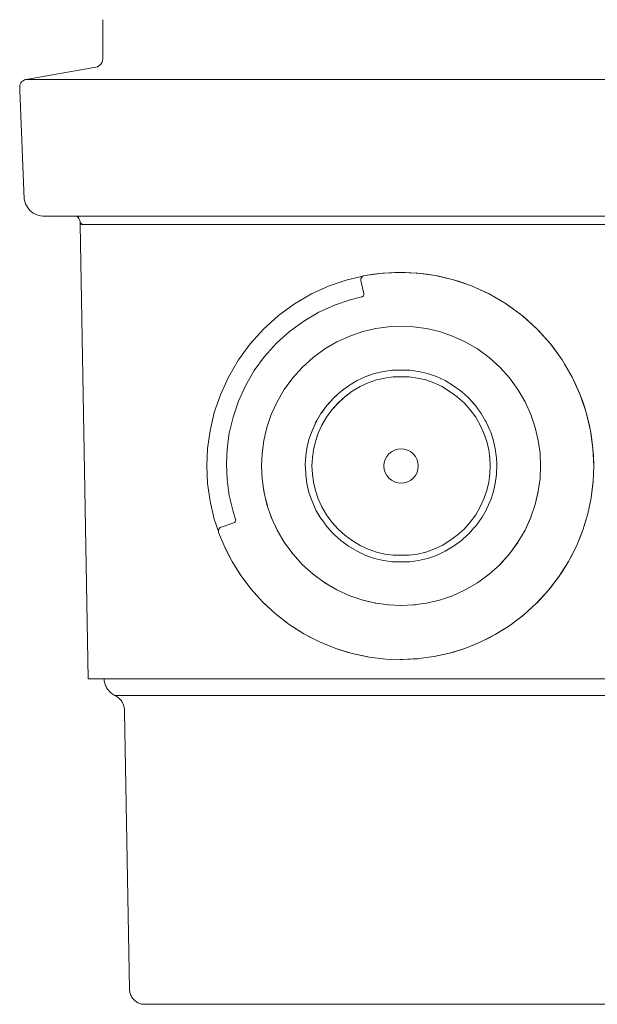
# Model space of a CAD drawing. Header units: millimetres. Extents: x -177 to 250, y 247 to 642.
# Tile 1 of 4: x -177 to -27, y 247 to 503. Entities that reach past the tile are written whole.
import ezdxf

# ---------------------------------------------------------------- set-up
doc = ezdxf.new("R2010")
doc.units = ezdxf.units.MM
doc.header["$MEASUREMENT"] = 0
doc.layers.add('material 1', color=7, linetype='Continuous')

msp = doc.modelspace()

# ---------------------------------------------------------------- linework, layer by layer
at = {"layer": 'material 1', "color": 7, "linetype": 'Continuous', "lineweight": 0}
for p, q in [((-155.68, 503.4), (-155.68, 493.18)), ((-156.32, 491.64), (-156.66, 491.37)), ((-156.05, 491.97), (-156.32, 491.64)), ((-155.85, 492.35), (-156.05, 491.97)), ((-155.72, 492.76), (-155.85, 492.35)), ((-155.68, 493.18), (-155.72, 492.76)), ((-157.47, 491.05), (-175.62, 487.85)), ((-157.45, 491.05), (-157.47, 491.05)), ((-157.04, 491.17), (-157.45, 491.05)), ((-157.45, 491.05), (-157.45, 491.05)), ((-157.45, 491.05), (-157.45, 491.05)), ((-156.66, 491.37), (-157.04, 491.17)), ((-177.23, 486.27), (-177.27, 485.88)), ((-177.12, 486.65), (-177.23, 486.27)), ((-176.93, 487), (-177.12, 486.65)), ((-176.67, 487.3), (-176.93, 487)), ((-176.37, 487.55), (-176.67, 487.3)), ((-176.02, 487.73), (-176.37, 487.55)), ((-175.64, 487.84), (-176.02, 487.73)), ((-152.72, 487.85), (-175.73, 487.82)), ((-175.62, 487.85), (-175.64, 487.84)), ((-175.63, 487.84), (-145.05, 487.84)), ((-152.72, 487.85), (-145.05, 487.84)), ((-143.33, 487.85), (-145.05, 487.84)), ((-145.05, 487.84), (-133.43, 487.84)), ((-143.33, 487.85), (-133.43, 487.84)), ((-133.43, 487.84), (-120.65, 487.85)), ((-132.51, 487.85), (-133.43, 487.84)), ((-120.65, 487.85), (-132.51, 487.85)), ((-120.65, 487.85), (-108.15, 487.84)), ((-108.15, 487.84), (-120.65, 487.85)), ((-108.15, 487.84), (-71.99, 487.85)), ((-63.99, 487.84), (-108.15, 487.84)), ((-71.99, 487.85), (-63.99, 487.84)), ((-35.83, 487.85), (-63.99, 487.84)), ((-63.99, 487.84), (-19.39, 487.84)), ((-35.83, 487.85), (-19.39, 487.84)), ((-177.27, 485.88), (-177.27, 484.97)), ((-177.27, 484.97), (-176.06, 456.76)), ((-176.06, 456.76), (-176.03, 456.53)), ((-176.03, 456.53), (-175.75, 455.57)), ((-176.03, 456.53), (-176.03, 456.53)), ((-176.03, 456.53), (-176.03, 456.53)), ((-175.75, 455.57), (-175.27, 454.64)), ((-175.27, 454.64), (-174.6, 453.82)), ((-174.6, 453.82), (-173.77, 453.14)), ((-173.77, 453.14), (-172.84, 452.66)), ((-172.84, 452.66), (-171.88, 452.39)), ((-171.21, 452.32), (-171.88, 452.39)), ((-171.21, 452.32), (-170.94, 452.3)), ((-170.94, 452.3), (-170.75, 452.3)), ((-170.22, 452.3), (-170.75, 452.3)), ((-170.75, 452.3), (-170.75, 452.3)), ((-169.87, 452.3), (-170.22, 452.3)), ((-168.6, 452.3), (-170.18, 452.3)), ((-167.87, 452.31), (-169.82, 452.3)), ((-165.42, 452.3), (-168.6, 452.3)), ((-167.87, 452.31), (-165.42, 452.31)), ((-165.96, 452.35), (-165.96, 452.35)), ((-165.96, 452.35), (-165.19, 452.3)), ((-165.42, 452.31), (-165.3, 452.31)), ((-164.96, 452.3), (-165.42, 452.3)), ((-162.89, 452.3), (-165.19, 452.3)), ((-164.96, 452.3), (-164.96, 452.3)), ((-158.28, 452.3), (-162.89, 452.3)), ((-162.43, 452.3), (-162.16, 452.08)), ((-162.16, 452.08), (-161.89, 452.3)), ((-162.16, 452.08), (-161.96, 452.06)), ((-161.89, 451.74), (-162.16, 452.08)), ((-162.16, 452.08), (-162.16, 452.08)), ((-161.96, 452.06), (-161.88, 452.3)), ((-161.89, 451.75), (-161.89, 451.75)), ((-161.68, 451.36), (-161.89, 451.75)), ((-161.89, 451.75), (-161.89, 451.75)), ((-161.68, 451.37), (-161.55, 450.97)), ((-161.68, 451.37), (-161.68, 451.37)), ((-161.55, 450.97), (-161.51, 450.54)), ((-161.55, 450.97), (-161.55, 450.97)), ((-161.55, 450.97), (-161.55, 450.97)), ((-161.51, 450.54), (-161.54, 450.17)), ((-160.97, 450.17), (-161.51, 450.54)), ((-161.51, 450.54), (-161.32, 450.51)), ((-161.32, 450.51), (-160.97, 450.17)), ((-158.28, 452.3), (-158.27, 452.3)), ((-151.28, 452.3), (-158.28, 452.3)), ((-151.28, 452.3), (-151.26, 452.3)), ((-142.12, 452.3), (-151.28, 452.3)), ((-151.28, 452.3), (-151.28, 452.3)), ((-142.12, 452.3), (-142.13, 452.3)), ((-142.12, 452.3), (-142.11, 452.3)), ((-131.31, 452.3), (-142.12, 452.3)), ((-131.31, 452.3), (-131.33, 452.3)), ((-131.31, 452.3), (-131.31, 452.3)), ((-119.57, 452.3), (-131.31, 452.3)), ((-119.57, 452.3), (-107.8, 452.3)), ((-119.57, 452.3), (-119.57, 452.3)), ((-107.8, 452.3), (180.78, 452.3)), ((-161.54, 450.17), (-161.54, 450.17)), ((-161.54, 450.17), (-159.48, 332.08)), ((-161.25, 450.17), (-161.54, 450.17)), ((-161.25, 450.17), (-160.86, 450.17)), ((-160.86, 450.17), (-158.21, 450.17)), ((-158.21, 450.17), (-157.21, 450.17)), ((-157.21, 450.17), (-157.06, 450.17)), ((-157.06, 450.17), (-155.94, 450.17)), ((-155.94, 450.17), (-154.47, 450.17)), ((-153.89, 450.17), (-154.47, 450.17)), ((-149.97, 450.17), (-153.89, 450.17)), ((-144.03, 450.17), (-149.97, 450.17)), ((-136.25, 450.17), (-144.03, 450.17)), ((-127.08, 450.17), (-136.25, 450.17)), ((-117.11, 450.17), (-127.08, 450.17)), ((-107.12, 450.17), (-117.11, 450.17)), ((-71.28, 450.17), (-107.12, 450.17)), ((-35.38, 450.17), (-71.28, 450.17)), ((-35.38, 450.17), (191.19, 450.17)), ((-82.79, 437.53), (-78.27, 437.73)), ((-79.7, 437.71), (-82.45, 437.56)), ((-78.27, 437.73), (-79.7, 437.71)), ((-79.7, 437.71), (-79.7, 437.71)), ((-78.27, 437.73), (-78.27, 437.73)), ((-78.27, 437.73), (-76.93, 437.71)), ((-78.27, 437.73), (-73.74, 437.53)), ((-76.93, 437.71), (-76.93, 437.71)), ((-74.15, 437.56), (-76.93, 437.71)), ((-96.79, 434.2), (-92.11, 435.79)), ((-92.11, 435.79), (-87.93, 436.77)), ((-88.5, 436.03), (-88.52, 435.85)), ((-88.5, 435.66), (-88.52, 435.85)), ((-88.5, 436.03), (-88.51, 436)), ((-88.45, 436.22), (-88.5, 436.03)), ((-88.5, 436.03), (-88.47, 436.16)), ((-88.5, 435.64), (-88.5, 435.66)), ((-87.76, 432.13), (-88.5, 435.64)), ((-88.45, 436.22), (-88.47, 436.16)), ((-88.36, 436.4), (-88.45, 436.22)), ((-88.45, 436.22), (-88.41, 436.31)), ((-88.36, 436.4), (-88.41, 436.31)), ((-88.22, 436.57), (-88.36, 436.4)), ((-88.36, 436.4), (-88.32, 436.45)), ((-88.22, 436.57), (-88.32, 436.45)), ((-88.06, 436.7), (-88.22, 436.57)), ((-88.22, 436.57), (-88.21, 436.58)), ((-88.06, 436.7), (-88.09, 436.68)), ((-87.88, 436.79), (-88.06, 436.7)), ((-88.06, 436.7), (-87.96, 436.76)), ((-87.88, 436.79), (-87.96, 436.76)), ((-87.82, 436.82), (-87.88, 436.79)), ((-87.82, 436.82), (-87.42, 436.89)), ((-87.82, 436.82), (-87.82, 436.82)), ((-87.82, 436.82), (-87.82, 436.82)), ((-87.42, 436.89), (-82.79, 437.53)), ((-87.42, 436.89), (-85.16, 437.26)), ((-82.79, 437.53), (-85.16, 437.26)), ((-85.16, 437.26), (-85.16, 437.26)), ((-85.16, 437.26), (-85.16, 437.26)), ((-82.79, 437.53), (-82.45, 437.56)), ((-82.45, 437.56), (-82.45, 437.56)), ((-73.74, 437.53), (-74.15, 437.56)), ((-74.15, 437.56), (-74.15, 437.56)), ((-73.74, 437.53), (-71.36, 437.25)), ((-73.74, 437.53), (-69.11, 436.89)), ((-71.36, 437.25), (-71.36, 437.25)), ((-69.11, 436.89), (-71.36, 437.25)), ((-71.36, 437.25), (-71.36, 437.25)), ((-69.11, 436.89), (-68.59, 436.79)), ((-69.11, 436.89), (-64.42, 435.79)), ((-68.59, 436.79), (-68.59, 436.79)), ((-65.84, 436.17), (-68.59, 436.79)), ((-64.42, 435.79), (-65.84, 436.17)), ((-65.84, 436.17), (-65.84, 436.17)), ((-64.42, 435.79), (-63.14, 435.4)), ((-64.42, 435.79), (-59.74, 434.2)), ((-63.14, 435.4), (-63.14, 435.4)), ((-60.48, 434.48), (-63.14, 435.4)), ((-101.38, 432.11), (-96.79, 434.2)), ((-59.74, 434.2), (-60.48, 434.48)), ((-60.48, 434.48), (-60.48, 434.48)), ((-59.74, 434.2), (-55.37, 432.22)), ((-59.74, 434.2), (-55.15, 432.11)), ((-105.8, 429.53), (-101.38, 432.11)), ((-91.26, 430.59), (-95.4, 429.19)), ((-88.27, 431.34), (-91.26, 430.59)), ((-88.27, 431.34), (-88.17, 431.37)), ((-88.17, 431.37), (-88.05, 431.43)), ((-88.05, 431.43), (-87.94, 431.52)), ((-87.94, 431.52), (-87.85, 431.63)), ((-87.85, 431.63), (-87.79, 431.75)), ((-87.79, 431.75), (-87.76, 431.87)), ((-87.76, 432.12), (-87.76, 432.13)), ((-87.74, 431.99), (-87.76, 432.12)), ((-87.76, 431.87), (-87.74, 431.99)), ((-55.37, 432.22), (-55.37, 432.22)), ((-55.15, 432.11), (-55.37, 432.22)), ((-55.37, 432.22), (-55.37, 432.22)), ((-55.15, 432.11), (-50.73, 429.53)), ((-109.98, 426.48), (-105.8, 429.53)), ((-95.4, 429.19), (-99.45, 427.34)), ((-50.73, 429.53), (-50.6, 429.44)), ((-50.73, 429.53), (-46.55, 426.48)), ((-50.6, 429.44), (-50.6, 429.44)), ((-46.55, 426.48), (-50.6, 429.44)), ((-50.6, 429.44), (-50.6, 429.44)), ((-113.85, 422.99), (-109.98, 426.48)), ((-103.36, 425.06), (-107.05, 422.37)), ((-99.45, 427.34), (-103.36, 425.06)), ((-46.55, 426.48), (-46.24, 426.22)), ((-46.55, 426.48), (-42.68, 422.99)), ((-46.24, 426.22), (-46.24, 426.22)), ((-42.68, 422.99), (-46.24, 426.22)), ((-46.24, 426.22), (-46.24, 426.22)), ((-117.33, 419.13), (-113.85, 422.99)), ((-107.05, 422.37), (-110.47, 419.29)), ((-88.04, 422.32), (-91.42, 421.17)), ((-84.66, 423.12), (-88.04, 422.32)), ((-81.32, 423.58), (-84.66, 423.12)), ((-81.32, 423.58), (-84.65, 423.12)), ((-78.06, 423.72), (-81.32, 423.58)), ((-78.05, 423.72), (-81.32, 423.58)), ((-74.79, 423.58), (-78.05, 423.72)), ((-74.79, 423.58), (-78.04, 423.72)), ((-71.46, 423.12), (-74.79, 423.58)), ((-71.45, 423.12), (-74.79, 423.58)), ((-68.07, 422.32), (-71.45, 423.12)), ((-64.69, 421.17), (-68.07, 422.32)), ((-42.68, 422.99), (-42.25, 422.55)), ((-42.68, 422.99), (-39.2, 419.13)), ((-42.25, 422.55), (-42.25, 422.55)), ((-39.2, 419.13), (-42.25, 422.55)), ((-42.25, 422.55), (-42.25, 422.55)), ((-91.42, 421.17), (-94.73, 419.67)), ((-61.38, 419.67), (-64.69, 421.17)), ((-61.38, 419.67), (-64.67, 421.17)), ((-120.38, 414.95), (-117.33, 419.13)), ((-110.47, 419.29), (-113.55, 415.87)), ((-97.92, 417.81), (-100.94, 415.6)), ((-94.73, 419.67), (-97.92, 417.81)), ((-58.2, 417.81), (-61.38, 419.67)), ((-58.19, 417.81), (-61.38, 419.67)), ((-55.17, 415.6), (-58.19, 417.81)), ((-39.2, 419.13), (-38.62, 418.4)), ((-39.2, 419.13), (-36.15, 414.95)), ((-38.62, 418.4), (-38.62, 418.4)), ((-36.15, 414.95), (-38.62, 418.4)), ((-38.62, 418.4), (-38.62, 418.4)), ((-122.96, 410.52), (-120.38, 414.95)), ((-113.55, 415.87), (-116.24, 412.18)), ((-100.94, 415.6), (-103.72, 413.09)), ((-52.39, 413.09), (-55.17, 415.6)), ((-36.15, 414.95), (-35.43, 413.81)), ((-36.15, 414.95), (-33.57, 410.52)), ((-116.24, 412.18), (-118.52, 408.27)), ((-103.72, 413.09), (-106.24, 410.3)), ((-80.3, 412.28), (-82.61, 411.99)), ((-78.05, 412.32), (-80.3, 412.28)), ((-75.81, 412.28), (-78.05, 412.32)), ((-73.5, 411.99), (-75.81, 412.28)), ((-49.87, 410.3), (-52.39, 413.09)), ((-49.87, 410.3), (-52.38, 413.08)), ((-35.43, 413.81), (-35.43, 413.81)), ((-33.57, 410.52), (-35.43, 413.81)), ((-35.43, 413.81), (-35.43, 413.81)), ((-125.05, 405.93), (-122.96, 410.52)), ((-106.24, 410.3), (-108.44, 407.29)), ((-89.52, 409.58), (-91.7, 408.27)), ((-87.26, 410.64), (-89.52, 409.58)), ((-84.94, 411.45), (-87.26, 410.64)), ((-86.61, 409.02), (-84.46, 409.77)), ((-82.61, 411.99), (-84.94, 411.45)), ((-84.46, 409.77), (-82.29, 410.27)), ((-82.29, 410.27), (-80.14, 410.54)), ((-80.14, 410.54), (-78.05, 410.58)), ((-78.05, 410.58), (-75.97, 410.54)), ((-75.97, 410.54), (-73.82, 410.27)), ((-73.82, 410.27), (-71.65, 409.77)), ((-71.17, 411.45), (-73.5, 411.99)), ((-71.65, 409.77), (-69.5, 409.02)), ((-68.85, 410.64), (-71.17, 411.45)), ((-66.59, 409.58), (-68.85, 410.64)), ((-64.41, 408.27), (-66.59, 409.58)), ((-47.68, 407.29), (-49.87, 410.3)), ((-47.67, 407.29), (-49.87, 410.3)), ((-33.57, 410.52), (-32.75, 408.86)), ((-33.57, 410.52), (-31.48, 405.93)), ((-118.52, 408.27), (-120.37, 404.21)), ((-108.44, 407.29), (-110.3, 404.09)), ((-91.7, 408.27), (-93.75, 406.73)), ((-90.75, 406.81), (-88.72, 408.03)), ((-88.72, 408.03), (-86.61, 409.02)), ((-69.5, 409.02), (-67.39, 408.03)), ((-67.39, 408.03), (-64.39, 406.08)), ((-64.41, 408.27), (-64.41, 408.27)), ((-45.81, 404.09), (-47.67, 407.29)), ((-45.81, 404.09), (-47.66, 407.28)), ((-32.75, 408.86), (-32.75, 408.86)), ((-31.62, 406.29), (-32.75, 408.86)), ((-126.64, 401.26), (-125.05, 405.93)), ((-97.39, 403.09), (-95.66, 405.01)), ((-95.66, 405.01), (-93.75, 406.73)), ((-95.66, 405.01), (-93.75, 406.73)), ((-92.66, 405.39), (-94.44, 403.79)), ((-94.43, 403.77), (-92.65, 405.38)), ((-93.75, 406.73), (-93.75, 406.73)), ((-93.75, 406.73), (-93.75, 406.73)), ((-91.72, 406.08), (-92.66, 405.39)), ((-92.66, 405.38), (-92.65, 405.38)), ((-92.65, 405.38), (-90.75, 406.81)), ((-92.65, 405.38), (-92.65, 405.38)), ((-63.45, 405.39), (-64.39, 406.08)), ((-61.66, 403.79), (-63.45, 405.39)), ((-60.44, 405.01), (-58.72, 403.09)), ((-31.48, 405.93), (-31.62, 406.29)), ((-31.62, 406.29), (-31.62, 406.29)), ((-31.48, 405.93), (-30.64, 403.65)), ((-31.48, 405.93), (-29.89, 401.26)), ((-120.37, 404.21), (-121.77, 400.08)), ((-110.3, 404.09), (-111.81, 400.78)), ((-98.9, 401.02), (-97.39, 403.09)), ((-96.05, 402.01), (-97.45, 400.08)), ((-97.44, 400.07), (-96.04, 402)), ((-97.39, 403.09), (-97.39, 403.09)), ((-97.39, 403.09), (-97.39, 403.09)), ((-94.44, 403.79), (-96.05, 402.01)), ((-96.04, 402), (-94.43, 403.77)), ((-96.04, 402), (-96.04, 402)), ((-94.43, 403.77), (-94.43, 403.77)), ((-60.06, 402.01), (-61.66, 403.79)), ((-58.65, 400.08), (-60.06, 402.01)), ((-58.72, 403.09), (-58.72, 403.09)), ((-44.31, 400.79), (-45.81, 404.09)), ((-44.3, 400.78), (-45.81, 404.09)), ((-30.64, 403.65), (-30.64, 403.65)), ((-29.89, 401.26), (-30.64, 403.65)), ((-30.64, 403.65), (-30.64, 403.65)), ((-127.74, 396.57), (-126.64, 401.26)), ((-121.77, 400.08), (-122.75, 395.94)), ((-111.81, 400.78), (-112.95, 397.41)), ((-100.18, 398.84), (-98.9, 401.02)), ((-98.9, 401.02), (-98.9, 401.02)), ((-97.45, 400.08), (-98.64, 398.04)), ((-98.63, 398.04), (-97.44, 400.07)), ((-97.44, 400.07), (-97.44, 400.07)), ((-57.47, 398.04), (-58.65, 400.08)), ((-43.15, 397.41), (-44.3, 400.78)), ((-43.15, 397.41), (-44.3, 400.78)), ((-29.89, 401.26), (-29.81, 400.98)), ((-29.89, 401.26), (-28.79, 396.57)), ((-29.81, 400.98), (-29.81, 400.98)), ((-29.13, 398.27), (-29.81, 400.98)), ((-112.95, 397.41), (-113.75, 394.03)), ((-100.18, 398.84), (-101.22, 396.57)), ((-98.64, 398.04), (-99.61, 395.93)), ((-98.63, 398.04), (-99.6, 395.93)), ((-56.5, 395.93), (-57.47, 398.04)), ((-42.36, 394.03), (-43.15, 397.41)), ((-42.36, 394.03), (-43.15, 397.41)), ((-28.79, 396.57), (-29.13, 398.27)), ((-29.13, 398.27), (-29.13, 398.27)), ((-128.38, 391.93), (-127.74, 396.57)), ((-122.75, 395.94), (-123.31, 391.84)), ((-102.01, 394.25), (-102.56, 391.93)), ((-101.38, 396.12), (-102.01, 394.25)), ((-101.22, 396.57), (-101.22, 396.57)), ((-100.34, 393.78), (-99.6, 395.93)), ((-99.61, 395.93), (-100.18, 394.23)), ((-99.6, 395.93), (-99.6, 395.93)), ((-99.6, 395.92), (-99.6, 395.93)), ((-56.51, 395.93), (-56.51, 395.93)), ((-56.5, 395.93), (-55.77, 393.78)), ((-56.5, 395.93), (-56.5, 395.93)), ((-54.1, 394.25), (-54.75, 396.17)), ((-53.55, 391.93), (-54.1, 394.25)), ((-28.79, 396.57), (-28.61, 395.55)), ((-28.79, 396.57), (-28.15, 391.93)), ((-28.61, 395.55), (-28.61, 395.55)), ((-28.24, 392.82), (-28.61, 395.55)), ((-128.58, 387.41), (-128.38, 391.93)), ((-123.31, 391.84), (-123.49, 387.85)), ((-113.75, 394.03), (-114.21, 390.68)), ((-102.81, 390.08), (-102.56, 391.93)), ((-101.14, 389.48), (-100.85, 391.62)), ((-100.85, 391.62), (-100.34, 393.78)), ((-78.91, 391.79), (-79.75, 391.53)), ((-78.05, 391.87), (-78.91, 391.79)), ((-77.24, 391.79), (-78.05, 391.87)), ((-76.41, 391.55), (-77.24, 391.79)), ((-55.77, 393.78), (-55.26, 391.62)), ((-55.77, 393.78), (-55.77, 393.78)), ((-55.26, 391.62), (-54.97, 389.48)), ((-53.55, 391.93), (-53.29, 390.03)), ((-41.91, 390.76), (-42.36, 394.03)), ((-41.9, 390.68), (-42.36, 394.03)), ((-28.15, 391.93), (-28.24, 392.82)), ((-28.24, 392.82), (-28.24, 392.82)), ((-28.15, 391.93), (-28.02, 390.11)), ((-28.15, 391.93), (-27.95, 387.41)), ((-114.21, 390.68), (-114.36, 387.42)), ((-101.14, 389.48), (-101.23, 387.4)), ((-101.07, 389.96), (-101.14, 389.48)), ((-101.14, 389.48), (-101.14, 389.48)), ((-82.18, 389.12), (-82.43, 388.29)), ((-81.78, 389.87), (-82.18, 389.12)), ((-81.23, 390.54), (-81.78, 389.87)), ((-80.54, 391.11), (-81.23, 390.54)), ((-79.75, 391.53), (-80.54, 391.11)), ((-75.61, 391.14), (-76.41, 391.55)), ((-74.89, 390.56), (-75.61, 391.14)), ((-74.31, 389.84), (-74.89, 390.56)), ((-73.9, 389.04), (-74.31, 389.84)), ((-73.66, 388.21), (-73.9, 389.04)), ((-54.97, 389.48), (-55.04, 389.96)), ((-54.88, 387.4), (-54.97, 389.48)), ((-54.97, 389.48), (-54.97, 389.48)), ((-41.75, 387.42), (-41.9, 390.68)), ((-28.02, 390.11), (-27.95, 387.41)), ((-28.02, 390.11), (-28.02, 390.11)), ((-128.38, 382.89), (-128.58, 387.41)), ((-123.31, 383.85), (-123.49, 387.85)), ((-114.21, 384.16), (-114.36, 387.42)), ((-114.36, 387.42), (-114.18, 383.96)), ((-101.23, 387.4), (-101.14, 385.31)), ((-82.43, 388.29), (-82.52, 387.4)), ((-82.52, 387.4), (-82.43, 386.51)), ((-82.43, 386.51), (-82.18, 385.67)), ((-73.9, 385.75), (-73.66, 386.58)), ((-73.58, 387.4), (-73.66, 388.21)), ((-73.66, 386.58), (-73.58, 387.4)), ((-54.97, 385.31), (-54.88, 387.4)), ((-41.9, 384.16), (-41.75, 387.42)), ((-27.95, 387.41), (-28.11, 383.32)), ((-113.75, 380.82), (-114.21, 384.16)), ((-102.87, 385.16), (-102.56, 382.86)), ((-102.87, 385.15), (-102.87, 385.16)), ((-102.87, 385.16), (-102.87, 385.16)), ((-101.14, 385.31), (-101.14, 385.31)), ((-101.14, 385.31), (-101.07, 384.85)), ((-100.85, 383.18), (-101.14, 385.31)), ((-82.18, 385.67), (-81.78, 384.92)), ((-81.78, 384.92), (-81.23, 384.25)), ((-81.23, 384.25), (-80.54, 383.68)), ((-75.61, 383.66), (-74.89, 384.24)), ((-74.89, 384.24), (-74.31, 384.95)), ((-74.31, 384.95), (-73.9, 385.75)), ((-54.97, 385.31), (-55.26, 383.18)), ((-55.03, 384.85), (-54.97, 385.31)), ((-54.97, 385.31), (-54.97, 385.31)), ((-53.55, 382.86), (-53.24, 385.16)), ((-53.24, 385.16), (-53.24, 385.16)), ((-53.24, 385.16), (-53.24, 385.15)), ((-42.36, 380.82), (-41.9, 384.16)), ((-127.74, 378.26), (-128.38, 382.89)), ((-122.75, 379.76), (-123.31, 383.85)), ((-114, 382.67), (-113.68, 380.5)), ((-102.56, 382.86), (-102.01, 380.54)), ((-100.34, 381.02), (-100.85, 383.18)), ((-80.54, 383.68), (-79.75, 383.26)), ((-79.75, 383.26), (-78.91, 383.01)), ((-78.91, 383.01), (-78.05, 382.93)), ((-78.05, 382.93), (-77.24, 383)), ((-77.24, 383), (-76.41, 383.24)), ((-76.41, 383.24), (-75.61, 383.66)), ((-55.26, 383.18), (-55.77, 381.02)), ((-54.1, 380.54), (-53.55, 382.86)), ((-28.11, 383.32), (-28.63, 379.14)), ((-28.63, 379.14), (-28.15, 382.89)), ((-28.11, 383.32), (-28.15, 382.89)), ((-28.15, 382.89), (-28.15, 382.89)), ((-28.15, 382.89), (-28.15, 382.89)), ((-28.15, 382.89), (-28.15, 382.89)), ((-121.77, 375.61), (-122.75, 379.76)), ((-112.95, 377.43), (-113.75, 380.82)), ((-113.75, 380.82), (-113.75, 380.82)), ((-113.75, 380.82), (-113.75, 380.82)), ((-113.31, 378.94), (-112.83, 377.08)), ((-101.37, 378.66), (-102.01, 380.54)), ((-99.61, 378.87), (-100.34, 381.02)), ((-100.34, 381.02), (-100.34, 381.02)), ((-99.61, 378.87), (-98.64, 376.75)), ((-57.47, 376.75), (-56.5, 378.87)), ((-55.77, 381.02), (-56.51, 378.87)), ((-56.51, 378.87), (-56.51, 378.87)), ((-56.51, 378.87), (-56.51, 378.87)), ((-56.5, 378.87), (-55.93, 380.56)), ((-54.1, 380.54), (-54.75, 378.62)), ((-43.15, 377.43), (-42.36, 380.82)), ((-43.15, 377.43), (-42.36, 380.81)), ((-28.63, 379.14), (-29.52, 374.93)), ((-28.63, 379.14), (-28.79, 378.26)), ((-126.64, 373.57), (-127.74, 378.26)), ((-111.81, 374.06), (-112.95, 377.43)), ((-112.95, 377.43), (-112.95, 377.43)), ((-112.95, 377.43), (-112.95, 377.43)), ((-98.64, 376.75), (-97.45, 374.71)), ((-58.65, 374.71), (-57.47, 376.75)), ((-44.3, 374.07), (-43.15, 377.43)), ((-44.3, 374.06), (-43.15, 377.43)), ((-29.52, 374.93), (-28.79, 378.26)), ((-28.79, 378.26), (-28.79, 378.26)), ((-28.79, 378.26), (-28.79, 378.26)), ((-121.12, 373.53), (-121.77, 375.61)), ((-112.25, 375.37), (-111.66, 373.74)), ((-110.3, 370.75), (-111.81, 374.06)), ((-111.81, 374.06), (-111.81, 374.06)), ((-111.81, 374.06), (-111.81, 374.06)), ((-97.45, 374.71), (-96.05, 372.79)), ((-60.06, 372.79), (-58.65, 374.71)), ((-45.81, 370.75), (-44.3, 374.06)), ((-45.81, 370.75), (-44.31, 374.05)), ((-29.52, 374.93), (-30.79, 370.73)), ((-29.52, 374.93), (-29.89, 373.57)), ((-125.57, 370.41), (-126.64, 373.57)), ((-125.26, 371.23), (-125.4, 371.05)), ((-125.27, 371.22), (-125.26, 371.23)), ((-125.08, 371.37), (-125.26, 371.23)), ((-125.14, 371.33), (-125.26, 371.23)), ((-125.14, 371.33), (-125.08, 371.37)), ((-124.89, 371.47), (-125.08, 371.37)), ((-124.99, 371.42), (-125.08, 371.37)), ((-124.99, 371.42), (-124.89, 371.47)), ((-124.84, 371.48), (-124.89, 371.47)), ((-124.84, 371.48), (-121.57, 372.62)), ((-121.57, 372.62), (-121.54, 372.63)), ((-121.54, 372.63), (-121.41, 372.7)), ((-121.41, 372.7), (-121.29, 372.79)), ((-121.29, 372.79), (-121.2, 372.9)), ((-121.2, 372.9), (-121.13, 373.03)), ((-121.13, 373.03), (-121.1, 373.17)), ((-121.1, 373.43), (-121.12, 373.53)), ((-121.08, 373.3), (-121.1, 373.43)), ((-121.1, 373.17), (-121.08, 373.3)), ((-110.82, 371.9), (-110.17, 370.52)), ((-96.05, 372.79), (-94.44, 371.01)), ((-61.66, 371.01), (-60.06, 372.79)), ((-60.07, 372.8), (-60.07, 372.8)), ((-30.79, 370.73), (-29.89, 373.57)), ((-29.89, 373.57), (-29.89, 373.57)), ((-29.89, 373.57), (-29.89, 373.57)), ((-125.56, 370.66), (-125.57, 370.46)), ((-125.57, 370.46), (-125.56, 370.63)), ((-125.56, 370.26), (-125.57, 370.46)), ((-125.5, 370.86), (-125.56, 370.66)), ((-125.52, 370.79), (-125.56, 370.66)), ((-125.56, 370.63), (-125.56, 370.66)), ((-125.51, 370.09), (-125.56, 370.26)), ((-125.52, 370.79), (-125.5, 370.86)), ((-125.05, 368.89), (-125.51, 370.09)), ((-123.94, 366.3), (-125.51, 370.09)), ((-125.4, 371.05), (-125.5, 370.86)), ((-125.46, 370.94), (-125.5, 370.86)), ((-125.46, 370.94), (-125.4, 371.05)), ((-125.37, 371.09), (-125.4, 371.05)), ((-125.05, 368.89), (-125.05, 368.89)), ((-125.05, 368.88), (-125.05, 368.89)), ((-123.94, 366.3), (-125.05, 368.89)), ((-108.44, 367.56), (-110.3, 370.75)), ((-110.3, 370.75), (-110.3, 370.75)), ((-94.44, 371.01), (-92.66, 369.4)), ((-92.66, 369.4), (-90.75, 367.99)), ((-63.45, 369.4), (-65.36, 367.99)), ((-63.45, 369.4), (-61.66, 371.01)), ((-47.67, 367.56), (-45.81, 370.75)), ((-47.66, 367.57), (-45.81, 370.75)), ((-30.79, 370.73), (-32.45, 366.6)), ((-32.45, 366.6), (-31.48, 368.89)), ((-30.79, 370.73), (-31.48, 368.89)), ((-31.48, 368.89), (-31.48, 368.89)), ((-31.48, 368.89), (-31.48, 368.89)), ((-123.94, 366.3), (-122.96, 364.3)), ((-122.02, 362.56), (-123.94, 366.3)), ((-108.97, 368.47), (-108.36, 367.45)), ((-106.24, 364.54), (-108.44, 367.56)), ((-108.44, 367.56), (-108.44, 367.56)), ((-91.7, 366.53), (-89.52, 365.22)), ((-91.7, 366.53), (-91.7, 366.53)), ((-88.72, 366.77), (-90.75, 367.99)), ((-86.61, 365.78), (-88.72, 366.77)), ((-67.39, 366.77), (-69.5, 365.78)), ((-65.36, 367.99), (-67.39, 366.77)), ((-66.59, 365.22), (-64.41, 366.53)), ((-64.41, 366.53), (-62.7, 367.79)), ((-49.87, 364.54), (-47.67, 367.56)), ((-49.87, 364.54), (-47.68, 367.55)), ((-32.45, 366.6), (-34.5, 362.57)), ((-32.45, 366.6), (-33.57, 364.3)), ((-122.96, 364.3), (-122.96, 364.3)), ((-122.96, 364.3), (-122.96, 364.3)), ((-122.02, 362.56), (-122.96, 364.3)), ((-106.45, 364.83), (-106.23, 364.53)), ((-103.72, 361.75), (-106.24, 364.54)), ((-106.24, 364.54), (-106.24, 364.54)), ((-89.52, 365.22), (-87.26, 364.15)), ((-87.26, 364.15), (-84.94, 363.35)), ((-84.46, 365.03), (-86.61, 365.78)), ((-82.29, 364.52), (-84.46, 365.03)), ((-80.14, 364.26), (-82.29, 364.52)), ((-78.05, 364.22), (-80.14, 364.26)), ((-75.97, 364.26), (-78.05, 364.22)), ((-73.82, 364.52), (-75.97, 364.26)), ((-71.65, 365.03), (-73.82, 364.52)), ((-69.5, 365.78), (-71.65, 365.03)), ((-71.17, 363.35), (-68.85, 364.15)), ((-68.85, 364.15), (-66.59, 365.22)), ((-52.39, 361.75), (-49.87, 364.54)), ((-52.38, 361.76), (-49.87, 364.54)), ((-34.5, 362.57), (-33.57, 364.3)), ((-33.57, 364.3), (-33.57, 364.3)), ((-33.57, 364.3), (-33.57, 364.3)), ((-122.02, 362.56), (-120.38, 359.88)), ((-119.74, 358.91), (-122.02, 362.56)), ((-103.78, 361.81), (-102.85, 360.96)), ((-100.94, 359.24), (-103.72, 361.75)), ((-103.72, 361.75), (-103.72, 361.75)), ((-84.94, 363.35), (-82.61, 362.8)), ((-82.61, 362.8), (-80.3, 362.52)), ((-80.3, 362.52), (-78.05, 362.48)), ((-78.05, 362.48), (-75.81, 362.52)), ((-75.81, 362.52), (-73.5, 362.8)), ((-73.5, 362.8), (-71.17, 363.35)), ((-55.17, 359.24), (-52.39, 361.75)), ((-34.5, 362.57), (-36.93, 358.72)), ((-34.5, 362.57), (-36.15, 359.88)), ((-120.38, 359.88), (-120.38, 359.88)), ((-120.38, 359.87), (-120.38, 359.88)), ((-119.74, 358.91), (-120.38, 359.88)), ((-119.74, 358.91), (-117.33, 355.7)), ((-117.09, 355.41), (-119.74, 358.91)), ((-101.05, 359.34), (-99.78, 358.39)), ((-97.92, 357.04), (-100.94, 359.24)), ((-100.94, 359.24), (-100.93, 359.24)), ((-58.19, 357.04), (-55.17, 359.24)), ((-36.93, 358.72), (-39.7, 355.09)), ((-36.93, 358.72), (-39.2, 355.7)), ((-36.93, 358.72), (-36.15, 359.88)), ((-36.15, 359.88), (-36.15, 359.88)), ((-36.15, 359.88), (-36.15, 359.88)), ((-98.09, 357.16), (-96.61, 356.27)), ((-94.73, 355.18), (-97.92, 357.04)), ((-97.92, 357.04), (-97.92, 357.04)), ((-61.38, 355.18), (-58.19, 357.04)), ((-61.38, 355.18), (-58.2, 357.03)), ((-117.33, 355.7), (-117.34, 355.7)), ((-117.33, 355.69), (-117.33, 355.7)), ((-117.09, 355.41), (-117.33, 355.7)), ((-114.11, 352.09), (-117.09, 355.41)), ((-94.93, 355.29), (-93.28, 354.52)), ((-91.42, 353.67), (-94.73, 355.18)), ((-94.73, 355.18), (-94.73, 355.17)), ((-91.63, 353.77), (-89.84, 353.13)), ((-88.04, 352.52), (-91.42, 353.67)), ((-91.42, 353.67), (-91.42, 353.67)), ((-68.07, 352.52), (-64.69, 353.67)), ((-64.69, 353.67), (-61.38, 355.18)), ((-64.67, 353.68), (-61.38, 355.18)), ((-39.7, 355.09), (-42.79, 351.73)), ((-39.7, 355.09), (-42.68, 351.83)), ((-39.7, 355.09), (-39.2, 355.7)), ((-39.2, 355.7), (-39.2, 355.7)), ((-39.2, 355.7), (-39.2, 355.7)), ((-114.11, 352.09), (-113.85, 351.83)), ((-110.8, 349.03), (-114.11, 352.09)), ((-113.85, 351.83), (-113.85, 351.83)), ((-113.84, 351.83), (-113.85, 351.83)), ((-110.8, 349.03), (-113.85, 351.83)), ((-88.24, 352.59), (-86.3, 352.11)), ((-84.66, 351.73), (-88.04, 352.52)), ((-88.04, 352.52), (-88.04, 352.52)), ((-84.82, 351.76), (-82.62, 351.45)), ((-81.32, 351.27), (-84.66, 351.73)), ((-84.66, 351.73), (-84.66, 351.73)), ((-81.41, 351.28), (-78.05, 351.12)), ((-78.05, 351.12), (-81.32, 351.27)), ((-78.05, 351.12), (-74.79, 351.27)), ((-77.89, 351.13), (-74.79, 351.27)), ((-74.79, 351.27), (-71.45, 351.73)), ((-74.79, 351.27), (-74.28, 351.34)), ((-71.45, 351.73), (-68.07, 352.52)), ((-42.79, 351.73), (-46.16, 348.67)), ((-42.79, 351.73), (-42.68, 351.83)), ((-42.68, 351.83), (-42.68, 351.83)), ((-42.68, 351.83), (-42.68, 351.83)), ((-110.8, 349.03), (-109.98, 348.35)), ((-107.2, 346.24), (-110.8, 349.03)), ((-109.98, 348.35), (-109.98, 348.35)), ((-109.98, 348.35), (-109.98, 348.35)), ((-107.2, 346.24), (-109.98, 348.35)), ((-46.16, 348.67), (-49.76, 345.95)), ((-49.76, 345.95), (-46.55, 348.35)), ((-46.16, 348.67), (-46.55, 348.35)), ((-46.55, 348.35), (-46.55, 348.35)), ((-46.55, 348.35), (-46.55, 348.35)), ((-107.2, 346.24), (-105.8, 345.29)), ((-103.34, 343.79), (-107.2, 346.24)), ((-49.76, 345.95), (-53.54, 343.58)), ((-49.76, 345.95), (-50.73, 345.29)), ((-105.8, 345.29), (-105.8, 345.29)), ((-105.8, 345.29), (-105.8, 345.29)), ((-103.34, 343.79), (-105.8, 345.29)), ((-103.34, 343.79), (-101.38, 342.71)), ((-99.28, 341.69), (-103.34, 343.79)), ((-53.54, 343.58), (-57.46, 341.6)), ((-53.54, 343.58), (-55.15, 342.71)), ((-53.54, 343.58), (-50.73, 345.29)), ((-50.73, 345.29), (-50.73, 345.29)), ((-50.73, 345.29), (-50.73, 345.29)), ((-101.38, 342.71), (-101.38, 342.71)), ((-101.38, 342.71), (-101.38, 342.71)), ((-99.28, 341.69), (-101.38, 342.71)), ((-99.28, 341.69), (-96.79, 340.63)), ((-95.07, 339.98), (-99.28, 341.69)), ((-96.79, 340.63), (-96.79, 340.63)), ((-96.79, 340.63), (-96.79, 340.63)), ((-95.07, 339.98), (-96.79, 340.63)), ((-57.46, 341.6), (-61.45, 339.99)), ((-61.45, 339.99), (-59.74, 340.63)), ((-57.46, 341.6), (-59.74, 340.63)), ((-59.74, 340.63), (-59.74, 340.63)), ((-59.74, 340.63), (-59.74, 340.63)), ((-57.46, 341.6), (-55.15, 342.71)), ((-55.15, 342.71), (-55.15, 342.71)), ((-55.15, 342.71), (-55.15, 342.71)), ((-95.07, 339.98), (-92.11, 339.03)), ((-90.75, 338.67), (-95.07, 339.98)), ((-92.11, 339.03), (-92.11, 339.04)), ((-92.11, 339.03), (-92.11, 339.03)), ((-90.75, 338.67), (-92.11, 339.03)), ((-90.75, 338.67), (-87.42, 337.93)), ((-86.38, 337.75), (-90.75, 338.67)), ((-87.42, 337.93), (-87.42, 337.93)), ((-87.42, 337.93), (-87.42, 337.93)), ((-86.38, 337.75), (-87.42, 337.93)), ((-69.47, 337.87), (-73.53, 337.32)), ((-65.47, 338.75), (-69.47, 337.87)), ((-69.47, 337.87), (-69.11, 337.93)), ((-65.47, 338.75), (-69.11, 337.93)), ((-69.11, 337.93), (-69.11, 337.93)), ((-69.11, 337.93), (-69.11, 337.93)), ((-61.45, 339.99), (-65.47, 338.75)), ((-65.47, 338.75), (-64.42, 339.03)), ((-61.45, 339.99), (-64.42, 339.03)), ((-64.42, 339.03), (-64.42, 339.03)), ((-64.42, 339.03), (-64.42, 339.03)), ((-86.38, 337.75), (-82.79, 337.3)), ((-82.03, 337.23), (-86.38, 337.75)), ((-82.79, 337.3), (-82.8, 337.3)), ((-82.78, 337.3), (-82.79, 337.3)), ((-82.03, 337.23), (-82.79, 337.3)), ((-82.03, 337.23), (-78.27, 337.09)), ((-77.73, 337.1), (-82.03, 337.23)), ((-77.73, 337.1), (-78.27, 337.09)), ((-78.27, 337.09), (-78.27, 337.09)), ((-78.27, 337.09), (-78.27, 337.09)), ((-78.27, 337.09), (-78.27, 337.09)), ((-78.27, 337.09), (-78.27, 337.09)), ((-73.53, 337.32), (-77.73, 337.1)), ((-77.73, 337.1), (-73.74, 337.3)), ((-73.74, 337.3), (-73.77, 337.3)), ((-73.53, 337.32), (-73.74, 337.3)), ((-73.74, 337.3), (-73.74, 337.3)), ((-159.48, 332.08), (-158.8, 332.08)), ((-158.8, 332.08), (-156.15, 332.08)), ((-156.15, 332.08), (-155.18, 332.08)), ((-155.28, 331.82), (-155.29, 332.08)), ((-155.25, 331.57), (-155.28, 331.82)), ((-155.21, 331.31), (-155.25, 331.57)), ((-155.16, 331.06), (-155.21, 331.31)), ((-155.18, 332.08), (-155.18, 332.08)), ((-155.18, 332.08), (-154.93, 332.08)), ((-155.09, 330.81), (-155.16, 331.06)), ((-155.01, 330.57), (-155.09, 330.81)), ((-154.92, 330.33), (-155.01, 330.57)), ((-154.93, 332.08), (-154.58, 332.08)), ((-154.81, 330.1), (-154.92, 330.33)), ((-154.58, 332.08), (-154.11, 332.08)), ((-154.11, 332.08), (-153.53, 332.08)), ((-153.53, 332.08), (-152.85, 332.08)), ((-152.85, 332.08), (-152.07, 332.08)), ((-152.07, 332.08), (-151.18, 332.08)), ((-151.18, 332.08), (-150.2, 332.08)), ((-150.2, 332.08), (-149.13, 332.08)), ((-149.13, 332.08), (-147.99, 332.08)), ((-147.99, 332.08), (-147.62, 332.08)), ((-147.52, 332.08), (-147.62, 332.08)), ((-147.39, 332.08), (-147.52, 332.08)), ((-147.39, 332.08), (-146.78, 332.08)), ((-146.78, 332.08), (-145.5, 332.08)), ((-145.5, 332.08), (-144.47, 332.08)), ((-144.3, 332.08), (-144.47, 332.08)), ((-144.19, 332.08), (-144.3, 332.08)), ((-144.19, 332.08), (-144.16, 332.08)), ((-144.16, 332.08), (-142.77, 332.08)), ((-142.77, 332.08), (-141.33, 332.08)), ((-141.33, 332.08), (-140.89, 332.08)), ((-140.59, 332.08), (-140.89, 332.08)), ((-140.27, 332.08), (-140.59, 332.08)), ((-140.27, 332.08), (-139.86, 332.08)), ((-139.86, 332.08), (-138.37, 332.08)), ((-138.37, 332.08), (-136.87, 332.08)), ((-136.87, 332.08), (-136.86, 332.08)), ((-136.6, 332.08), (-136.86, 332.08)), ((-135, 332.08), (-136.6, 332.08)), ((-135, 332.08), (-58.83, 332.08)), ((-58.83, 332.08), (-23.59, 332.08)), ((-154.7, 329.87), (-154.81, 330.1)), ((-154.57, 329.64), (-154.7, 329.87)), ((-154.43, 329.43), (-154.57, 329.64)), ((-154.28, 329.22), (-154.43, 329.43)), ((-154.12, 329.02), (-154.28, 329.22)), ((-153.95, 328.83), (-154.12, 329.02)), ((-153.77, 328.64), (-153.95, 328.83)), ((-153.58, 328.47), (-153.77, 328.64)), ((-153.38, 328.31), (-153.58, 328.47)), ((-153.17, 328.16), (-153.38, 328.31)), ((-152.96, 328.01), (-153.17, 328.16)), ((-152.74, 327.88), (-152.96, 328.01)), ((-152.51, 327.76), (-152.74, 327.88)), ((-152.29, 327.65), (-152.51, 327.76)), ((-152.39, 327.76), (-152.51, 327.76)), ((-152.39, 327.76), (-152.39, 327.76)), ((-152.2, 327.76), (-152.39, 327.76)), ((-152.39, 327.76), (-152.39, 327.76)), ((-152.07, 327.52), (-152.29, 327.65)), ((-151.9, 327.76), (-152.2, 327.76)), ((-151.5, 327.76), (-151.9, 327.76)), ((-151, 327.76), (-151.5, 327.76)), ((-150.42, 327.76), (-151, 327.76)), ((-149.74, 327.76), (-150.42, 327.76)), ((-148.98, 327.76), (-149.74, 327.76)), ((-148.14, 327.76), (-148.98, 327.76)), ((-147.23, 327.76), (-148.14, 327.76)), ((-146.25, 327.76), (-147.23, 327.76)), ((-145.21, 327.76), (-146.25, 327.76)), ((-144.11, 327.76), (-145.21, 327.76)), ((-142.96, 327.76), (-144.11, 327.76)), ((-141.76, 327.76), (-142.96, 327.76)), ((-140.53, 327.76), (-141.76, 327.76)), ((-139.27, 327.76), (-140.53, 327.76)), ((-137.99, 327.76), (-139.27, 327.76)), ((-136.7, 327.76), (-137.99, 327.76)), ((-135.41, 327.76), (-136.7, 327.76)), ((-134.11, 327.76), (-135.41, 327.76)), ((-132.58, 327.76), (-134.11, 327.76)), ((-23.62, 327.76), (-132.58, 327.76)), ((-151.87, 327.38), (-152.07, 327.52)), ((-151.67, 327.23), (-151.87, 327.38)), ((-151.48, 327.07), (-151.67, 327.23)), ((-151.3, 326.9), (-151.48, 327.07)), ((-151.13, 326.72), (-151.3, 326.9)), ((-150.97, 326.52), (-151.13, 326.72)), ((-150.82, 326.33), (-150.97, 326.52)), ((-150.68, 326.12), (-150.82, 326.33)), ((-150.55, 325.91), (-150.68, 326.12)), ((-150.44, 325.69), (-150.55, 325.91)), ((-150.33, 325.46), (-150.44, 325.69)), ((-150.24, 325.23), (-150.33, 325.46)), ((-150.16, 324.99), (-150.24, 325.23)), ((-150.1, 324.75), (-150.16, 324.99)), ((-150.05, 324.51), (-150.1, 324.75)), ((-150.01, 324.26), (-150.05, 324.51)), ((-149.98, 324.01), (-150.01, 324.26)), ((-149.97, 323.76), (-149.98, 324.01)), ((-149.97, 323.51), (-149.97, 323.76)), ((-148.67, 251.35), (-149.97, 323.51)), ((-148.66, 251.08), (-148.67, 251.35)), ((-148.63, 250.82), (-148.66, 251.08)), ((-148.58, 250.56), (-148.63, 250.82)), ((-148.51, 250.3), (-148.58, 250.56)), ((-148.43, 250.05), (-148.51, 250.3)), ((-148.33, 249.8), (-148.43, 250.05)), ((-148.21, 249.56), (-148.33, 249.8)), ((-148.08, 249.33), (-148.21, 249.56)), ((-147.93, 249.11), (-148.08, 249.33)), ((-147.77, 248.9), (-147.93, 249.11)), ((-147.6, 248.7), (-147.77, 248.9)), ((-147.41, 248.51), (-147.6, 248.7)), ((-147.21, 248.34), (-147.41, 248.51)), ((-147, 248.18), (-147.21, 248.34)), ((-146.78, 248.03), (-147, 248.18)), ((-146.55, 247.9), (-146.78, 248.03)), ((-146.31, 247.78), (-146.55, 247.9)), ((-146.06, 247.68), (-146.31, 247.78)), ((-145.81, 247.59), (-146.06, 247.68)), ((-145.56, 247.53), (-145.81, 247.59)), ((-145.29, 247.47), (-145.56, 247.53)), ((-145.29, 247.47), (-145.18, 247.47)), ((-145.18, 247.47), (-145.29, 247.47)), ((-145.18, 247.47), (-145.18, 247.47)), ((-145.18, 247.47), (-145.13, 247.47)), ((-145.13, 247.47), (-144.95, 247.47)), ((-144.95, 247.47), (-144.72, 247.47)), ((-144.72, 247.47), (-144.44, 247.47)), ((-144.44, 247.47), (-144.11, 247.47)), ((-144.11, 247.47), (-143.72, 247.47)), ((-143.72, 247.47), (-143.29, 247.47)), ((-143.29, 247.47), (-142.8, 247.47)), ((-142.8, 247.47), (-142.28, 247.47)), ((-142.28, 247.47), (-141.73, 247.47)), ((-141.73, 247.47), (-141.13, 247.47)), ((-141.13, 247.47), (-140.51, 247.47)), ((-140.51, 247.47), (-139.85, 247.47)), ((-139.85, 247.47), (-139.16, 247.47)), ((-139.16, 247.47), (-138.46, 247.47)), ((-138.46, 247.47), (-137.74, 247.47)), ((-137.74, 247.47), (-137.01, 247.47)), ((-137.01, 247.47), (-136.28, 247.47)), ((-136.28, 247.47), (-135.54, 247.47)), ((-135.54, 247.47), (-134.8, 247.47)), ((-134.8, 247.47), (-133.18, 247.47)), ((-133.18, 247.47), (-23.71, 247.47))]:
    msp.add_line(p, q, dxfattribs=at)
at = {"layer": 'material 1', "color": 7, "linetype": 'Continuous', "lineweight": 0, "flags": 128}
for points in [[(-88.52, 435.85), (-88.51, 436), (-88.51, 436)], [(-88.52, 435.85), (-88.5, 435.66), (-88.5, 435.66)], [(-88.21, 436.58), (-88.21, 436.58), (-88.09, 436.68), (-88.09, 436.68)], [(-87.79, 431.75), (-87.85, 431.63), (-87.94, 431.52), (-87.94, 431.52)], [(-87.76, 431.87), (-87.76, 431.87), (-87.79, 431.75), (-87.79, 431.75)], [(-101.38, 396.12), (-101.38, 396.12), (-101.22, 396.57), (-100.39, 398.4), (-100.19, 398.84), (-99.94, 399.26), (-98.91, 401.03), (-98.61, 401.43), (-97.39, 403.1), (-97.06, 403.47), (-95.67, 405.01), (-95.31, 405.35), (-93.76, 406.74), (-92.94, 407.34)], [(-64.41, 408.27), (-62.35, 406.74), (-62.01, 406.43), (-61.75, 406.2), (-60.44, 405.01), (-59.02, 403.44), (-58.71, 403.1), (-57.47, 401.39), (-57.2, 401.03), (-56.15, 399.22), (-55.92, 398.84), (-55.74, 398.45), (-54.89, 396.57), (-54.75, 396.17), (-54.75, 396.17)], [(-102.82, 384.77), (-102.87, 385.16), (-102.95, 386.97), (-102.97, 387.4), (-102.89, 389.21), (-102.87, 389.64), (-102.81, 390.08), (-102.81, 390.08)], [(-53.29, 390.03), (-53.29, 390.03), (-53.24, 389.64), (-53.15, 387.78), (-53.14, 387.4), (-53.22, 385.54), (-53.24, 385.16), (-53.29, 384.76)], [(-91.7, 366.53), (-93.76, 368.05), (-95.32, 369.46), (-95.67, 369.78), (-95.99, 370.14), (-96.66, 370.88), (-97.39, 371.7), (-98.62, 373.38), (-98.91, 373.77), (-99.15, 374.17), (-100.19, 375.95), (-100.38, 376.38), (-101.22, 378.23), (-101.37, 378.66), (-101.37, 378.67)], [(-54.75, 378.62), (-54.75, 378.62), (-54.89, 378.23), (-55.74, 376.34), (-55.92, 375.95), (-56.98, 374.13), (-57.2, 373.76), (-58.46, 372.05), (-58.71, 371.7), (-59.01, 371.37), (-60.44, 369.78), (-60.76, 369.49), (-62.35, 368.05), (-62.7, 367.79), (-62.7, 367.79)], [(-125.37, 371.09), (-125.37, 371.09), (-125.27, 371.22), (-125.27, 371.22)], [(-121.57, 372.62), (-121.57, 372.62), (-124.84, 371.48), (-124.84, 371.48)], [(-121.1, 373.17), (-121.13, 373.03), (-121.2, 372.9), (-121.29, 372.79), (-121.29, 372.79)], [(-121.08, 373.3), (-121.08, 373.3), (-121.1, 373.17), (-121.1, 373.17)], [(-125.57, 370.46), (-125.56, 370.63), (-125.56, 370.63)], [(-78.45, 362.49), (-78.45, 362.49), (-78.45, 362.49)]]:
    msp.add_lwpolyline(points, dxfattribs=at)

doc.saveas('drawing.dxf')
